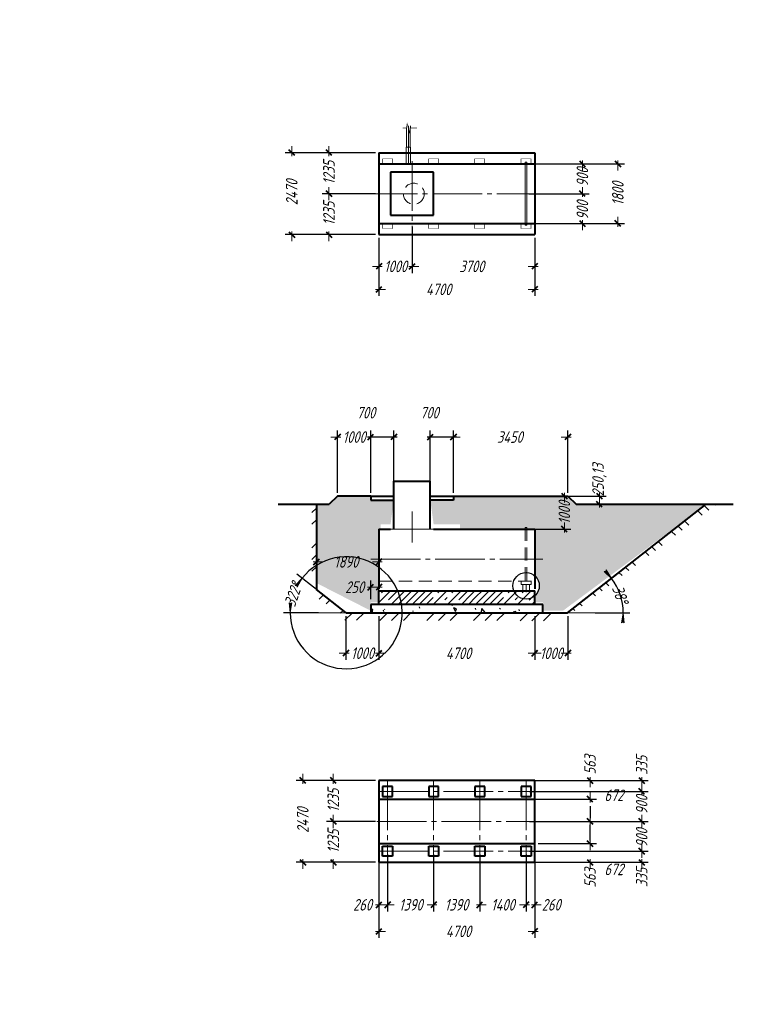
# Model space of a CAD drawing. Header units: millimetres. Extents: x 0 to 630, y 0 to 297.
# Tile 1 of 5: x 0 to 222, y 0 to 297. Entities that reach past the tile are written whole.
import ezdxf

# ---------------------------------------------------------------- set-up
doc = ezdxf.new("R2010")
doc.units = ezdxf.units.MM
for name, pattern in [('K5LT32771', [0]), ('K5LT32773', [0]), ('K5LT_AXLED', [19.5, 15, -1.5, 1.5, -1.5]), ('K5LT_BASIC', [0]), ('K5LT_DASHED', [6, 4, -2]), ('K5LT_THIN', [0])]:
    doc.linetypes.add(name, pattern=pattern)
doc.styles.add('KDIMTEXTSTYLE', font='GOST_AU.SHX', dxfattribs={"width": 0.96, "oblique": 15, "height": 5})
doc.dimstyles.new('KDIMSTYLE (0.01)', dxfattribs={"dimtxt": 5, "dimasz": 1, "dimexe": 2, "dimexo": 0, "dimgap": 1, "dimtad": 1, "dimlfac": 100, "dimtxsty": 'KDIMTEXTSTYLE', "dimsah": 1, "dimcen": 0, "dimdle": 1, "dimadec": 0, "dimazin": 0, "dimtfac": 0.667, "dimtmove": 0, "dimatfit": 3, "dimfxl": 0, "dimtvp": 1, "dimtolj": 1, "dimtzin": 0, "dimarcsym": 0})

# ---------------------------------------------------------------- blocks, each defined once
blk = doc.blocks.new('U3')
at = {"color": 7, "linetype": 'K5LT32771', "lineweight": 18}
for p, q in [((89.67, 125.03), (89.57, 124.92)), ((91.66, 123.48), (90.42, 122.24)), ((92.54, 120.83), (93.64, 121.93)), ((96.78, 118), (97.61, 118.83))]:
    blk.add_line(p, q, dxfattribs=at)
blk = doc.blocks.new('KDIMARROW_03')
at = {"color": 0, "linetype": 'K5LT_THIN', "lineweight": 18}
for q in [(-1, 0), (2, 0)]:
    blk.add_line((0, 0), q, dxfattribs=at)
at = {"color": 0, "linetype": 'K5LT_BASIC', "lineweight": 40}
blk.add_line((-0.88, -0.88), (0.88, 0.88), dxfattribs=at)
blk = doc.blocks.new('U31')
at = {"color": 7, "linetype": 'K5LT32771', "lineweight": 18}
for p, q in [((100.42, 118.1), (98.17, 115.84)), ((101.69, 115.84), (103.96, 118.1)), ((111.03, 118.1), (108.75, 115.82)), ((112.27, 115.81), (114.57, 118.1)), ((118.1, 118.1), (115.8, 115.8)), ((122.86, 115.78), (125.17, 118.1)), ((128.71, 118.1), (126.38, 115.78)), ((129.91, 115.77), (132.24, 118.1)), ((139.31, 118.1), (136.96, 115.75)), ((140.49, 115.74), (142.85, 118.1)), ((146.39, 118.1), (144.02, 115.73)), ((151.07, 115.72), (153.46, 118.1)), ((156.99, 118.1), (154.6, 115.71)), ((158.12, 115.7), (160.53, 118.1))]:
    blk.add_line(p, q, dxfattribs=at)
blk = doc.blocks.new('U32')
at = {"color": 7, "linetype": 'K5LT32771', "lineweight": 18}
for p, q in [((204.7, 148.85), (206, 147.55)), ((206.69, 150.4), (208.01, 149.08)), ((209.79, 150.84), (210.03, 150.6)), ((201.97, 144.51), (200.74, 145.75)), ((197.94, 141.47), (196.77, 142.65)), ((199.96, 142.99), (198.75, 144.2)), ((190.81, 137.99), (191.9, 136.9)), ((192.8, 139.54), (193.91, 138.43)), ((188.83, 136.44), (189.89, 135.38)), ((183.84, 130.82), (182.87, 131.79)), ((185.86, 132.34), (184.86, 133.34)), ((181.83, 129.3), (180.89, 130.24)), ((174.93, 125.59), (175.79, 124.73)), ((176.92, 127.14), (177.8, 126.25)), ((172.95, 124.04), (173.77, 123.21)), ((167.58, 118.8), (166.99, 119.38)), ((169.75, 120.17), (168.98, 120.94))]:
    blk.add_line(p, q, dxfattribs=at)
blk = doc.blocks.new('U41')
at = {"color": 7, "linetype": 'K5LT32771', "lineweight": 18}
for p, q in [((89.57, 149.67), (88.22, 148.32)), ((89.57, 146.14), (88.22, 144.78)), ((88.21, 137.71), (89.57, 139.07)), ((88.21, 134.17), (89.57, 135.53)), ((88.21, 130.63), (89.57, 132))]:
    blk.add_line(p, q, dxfattribs=at)
blk = doc.blocks.new('KDIMARROW_01')
blk.add_hatch(color=0).paths.add_polyline_path([(0, 0), (-3, 0.39), (-2.7, 0), (-3, -0.39)])
at = {"color": 0, "linetype": 'K5LT_THIN', "lineweight": 18}
for p, q in [((-2.7, 0), (-3, 0.39)), ((-3, 0.39), (0, 0)), ((0, 0), (-3, -0.39)), ((-3, -0.39), (-2.7, 0)), ((0, 0), (-1, 0))]:
    blk.add_line(p, q, dxfattribs=at)
blk = doc.blocks.new('U42')
at = {"color": 5, "linetype": 'K5LT_BASIC', "lineweight": 40, "true_color": 0x0000ff}
for p, q in [((155.45, 67.53), (108.45, 67.53)), ((108.45, 67.53), (108.45, 42.83)), ((155.45, 42.83), (155.45, 67.53)), ((108.45, 42.83), (155.45, 42.83))]:
    blk.add_line(p, q, dxfattribs=at)
blk = doc.blocks.new('U43')
at = {"color": 5, "linetype": 'K5LT_BASIC', "lineweight": 40, "true_color": 0x0000ff}
for p, q in [((112.55, 65.68), (109.55, 65.68)), ((109.55, 65.68), (109.55, 62.68)), ((112.55, 62.68), (112.55, 65.68)), ((109.55, 62.68), (112.55, 62.68))]:
    blk.add_line(p, q, dxfattribs=at)
blk = doc.blocks.new('U44')
at = {"color": 5, "linetype": 'K5LT_BASIC', "lineweight": 40, "true_color": 0x0000ff}
for p, q in [((126.45, 65.68), (123.45, 65.68)), ((123.45, 65.68), (123.45, 62.68)), ((126.45, 62.68), (126.45, 65.68)), ((123.45, 62.68), (126.45, 62.68))]:
    blk.add_line(p, q, dxfattribs=at)
blk = doc.blocks.new('U45')
at = {"color": 5, "linetype": 'K5LT_BASIC', "lineweight": 40, "true_color": 0x0000ff}
for p, q in [((154.35, 65.68), (151.35, 65.68)), ((151.35, 65.68), (151.35, 62.68)), ((154.35, 62.68), (154.35, 65.68)), ((151.35, 62.68), (154.35, 62.68))]:
    blk.add_line(p, q, dxfattribs=at)
blk = doc.blocks.new('U46')
at = {"color": 5, "linetype": 'K5LT_BASIC', "lineweight": 40, "true_color": 0x0000ff}
for p, q in [((109.55, 47.68), (112.55, 47.68)), ((109.55, 44.68), (109.55, 47.68)), ((112.55, 47.68), (112.55, 44.68)), ((112.55, 44.68), (109.55, 44.68))]:
    blk.add_line(p, q, dxfattribs=at)
blk = doc.blocks.new('U47')
at = {"color": 5, "linetype": 'K5LT_BASIC', "lineweight": 40, "true_color": 0x0000ff}
for p, q in [((123.45, 47.68), (126.45, 47.68)), ((123.45, 44.68), (123.45, 47.68)), ((126.45, 47.68), (126.45, 44.68)), ((126.45, 44.68), (123.45, 44.68))]:
    blk.add_line(p, q, dxfattribs=at)
blk = doc.blocks.new('U48')
at = {"color": 5, "linetype": 'K5LT_BASIC', "lineweight": 40, "true_color": 0x0000ff}
for p, q in [((151.35, 47.68), (154.35, 47.68)), ((151.35, 44.68), (151.35, 47.68)), ((154.35, 47.68), (154.35, 44.68)), ((154.35, 44.68), (151.35, 44.68))]:
    blk.add_line(p, q, dxfattribs=at)
blk = doc.blocks.new('U49')
at = {"color": 5, "linetype": 'K5LT_BASIC', "lineweight": 40, "true_color": 0x0000ff}
for p, q in [((124.95, 251), (111.95, 251)), ((111.95, 251), (111.95, 238)), ((124.95, 238), (124.95, 251)), ((111.95, 238), (124.95, 238))]:
    blk.add_line(p, q, dxfattribs=at)
blk = doc.blocks.new('U51')
at = {"color": 5, "linetype": 'K5LT_BASIC', "lineweight": 40, "true_color": 0x0000ff}
for p, q in [((157.95, 120.6), (105.95, 120.6)), ((105.95, 120.6), (105.95, 118.1)), ((157.95, 118.1), (157.95, 120.6)), ((105.95, 118.1), (157.95, 118.1))]:
    blk.add_line(p, q, dxfattribs=at)
blk = doc.blocks.new('U53')
at = {"color": 5, "linetype": 'K5LT_BASIC', "lineweight": 40, "true_color": 0x0000ff}
for p, q in [((140.35, 65.68), (137.35, 65.68)), ((137.35, 65.68), (137.35, 62.68)), ((140.35, 62.68), (140.35, 65.68)), ((137.35, 62.68), (140.35, 62.68))]:
    blk.add_line(p, q, dxfattribs=at)
blk = doc.blocks.new('U54')
at = {"color": 5, "linetype": 'K5LT_BASIC', "lineweight": 40, "true_color": 0x0000ff}
for p, q in [((137.35, 47.68), (140.35, 47.68)), ((137.35, 44.68), (137.35, 47.68)), ((140.35, 47.68), (140.35, 44.68)), ((140.35, 44.68), (137.35, 44.68))]:
    blk.add_line(p, q, dxfattribs=at)

msp = doc.modelspace()

# ---------------------------------------------------------------- hatches: boundary and pattern name
h = msp.add_hatch()
h.set_pattern_fill('Песок', style=0, pattern_type=0)
h.set_pattern_definition([(40, (0.766, 0.6428), (-2.05692, 2.451342), [0.2, -3]), (130, (0.9193, 0.7713), (-2.451342, -2.05692), [0.2, -3]), (85, (0.766, 0.6428), (-2.056883, 2.451297), [0.2828, -4.2426]), (60, (0.9193, 0.7713), (-2.77128, 1.6), [0.2, -3]), (150, (1.0192, 0.9445), (-1.6, -2.77128), [0.2, -3]), (105, (0.9193, 0.7713), (-2.77123, 1.59997), [0.2828, -4.2426]), (80, (1.6853, 1.4141), (-2.60974, 0.460168), [0.15, -2.5]), (170, (1.7114, 1.5618), (-0.460168, -2.60974), [0.15, -2.5]), (125, (1.6853, 1.4141), (-2.609695, 0.46016), [0.2121, -3.5355]), (100, (-1.8796, -1.5771), (-1.575692, -0.277837), [0.1, -1.5]), (190, (-1.897, -1.4787), (0.277837, -1.575692), [0.1, -1.5]), (145, (-1.8796, -1.5771), (-1.575733, -0.2778443), [0.1414, -2.1213]), (70, (0.1233, 1.4088), (-1.503508, 0.547232), [0.1, -1.5]), (160, (0.1575, 1.5028), (-0.547232, -1.503508), [0.1, -1.5]), (115, (0.1233, 1.4088), (-1.503547, 0.5472463), [0.1414, -2.1213]), (85, (0, 0), (-0.9351857, 0.784492), [0.03, -1]), (65, (0, 0), (-0.2418448, 0.664463), [0.03, -1]), (105, (0, 0), (-0.6193075, 0.76580564), [0.05, -1.2]), (110, (0, 0), (-0.7945929, 0.136463), [0.05, -0.7])])
h.paths.add_polyline_path([(108.44613, 125.32047), (108.44613, 143.32047), (108.94613, 143.32047), (108.94613, 144.82047), (111.94613, 144.82047), (112.94613, 152.05859), (105.94613, 152.05859), (105.94613, 153.32047), (95.94613, 153.32047), (93.44613, 150.82047), (89.56941, 150.82043), (89.56941, 127.07358), (105.94613, 118.72829), (105.94613, 121.22829), (108.44613, 121.22829)])
h.paths.add_polyline_path([(164.00275, 118.72829), (207.22915, 150.82047), (167.94613, 150.81921), (165.44613, 153.32047), (130.94613, 153.32047), (130.94613, 152.05859), (123.94613, 152.05859), (124.94613, 144.82047), (132.94613, 144.82047), (132.94613, 143.32047), (155.44613, 143.32047), (155.44613, 129.2765), (155.63306, 129.10609), (155.80885, 128.9242), (155.97279, 128.73157), (156.12422, 128.52895), (156.26255, 128.31718), (156.38721, 128.09708), (156.49771, 127.86954), (156.59361, 127.63547), (156.67453, 127.39581), (156.74013, 127.15152), (156.79016, 126.90356), (156.82442, 126.65295), (156.84277, 126.40066), (156.84613, 126.23677), (156.83813, 125.98394), (156.81417, 125.73213), (156.77434, 125.48233), (156.7188, 125.23555), (156.64777, 124.99278), (156.56155, 124.75498), (156.46046, 124.52311), (156.34492, 124.29809), (156.21539, 124.08082), (156.07238, 123.87217), (155.91647, 123.67298), (155.74829, 123.48404), (155.5685, 123.30611), (155.44613, 123.19703), (155.44613, 121.22829), (157.94613, 121.22829), (157.94613, 118.72829)])
h = msp.add_hatch()
h.set_pattern_fill('Железобетон', style=0, pattern_type=0)
h.set_pattern_definition([(45, (0, 0), (-2.12132, 2.12132), []), (45, (-1.0607, 1.0607), (-2.12132, 2.12132), [10, -2, 1, -2])])
h.paths.add_polyline_path([(132.95249, 124.69368), (108.44613, 124.69368), (108.44613, 120.6015), (155.44613, 120.6015), (155.44613, 122.57024), (154.74094, 122.39456), (154.03205, 122.23446), (153.31981, 122.09), (152.60456, 121.96125), (151.88665, 121.84828), (151.16642, 121.75114), (150.44424, 121.66988), (149.72044, 121.60454), (148.99537, 121.55515), (148.2694, 121.52173), (147.54286, 121.5043), (146.81612, 121.50287), (146.08952, 121.51743), (145.36342, 121.54799), (144.63817, 121.59453), (143.91411, 121.65702), (143.19161, 121.73544), (142.47101, 121.82974), (141.75266, 121.93988), (141.03691, 122.06581), (140.32411, 122.20746), (139.61459, 122.36477), (138.90871, 122.53767), (138.20681, 122.72606), (137.50923, 122.92985), (136.8163, 123.14896), (136.12836, 123.38326), (135.44575, 123.63265), (134.76879, 123.89701), (134.09782, 124.17621), (133.43315, 124.47011)])
h.paths.add_polyline_path([(155.44613, 124.69368), (132.95249, 124.69368), (133.61235, 124.38914), (134.27876, 124.09921), (134.95138, 123.82401), (135.6299, 123.56369), (136.31399, 123.31837), (137.00331, 123.08817), (137.69753, 122.87319), (138.39632, 122.67356), (139.09933, 122.48935), (139.80623, 122.32067), (140.51667, 122.16758), (141.2303, 122.03018), (141.94679, 121.90852), (142.66578, 121.80266), (143.38693, 121.71265), (144.10989, 121.63854), (144.8343, 121.58036), (145.55982, 121.53815), (146.28609, 121.51191), (147.01276, 121.50167), (147.73948, 121.50744), (148.4659, 121.52919), (149.19166, 121.56694), (149.91642, 121.62065), (150.63982, 121.6903), (151.36151, 121.77586), (152.08114, 121.87729), (152.79837, 121.99453), (153.51284, 122.12754), (154.2242, 122.27624), (154.93213, 122.44057), (155.44613, 122.57024)])
h = msp.add_hatch()
h.set_pattern_fill('Песок', style=0, pattern_type=0)
h.set_pattern_definition([(40, (6.894, 5.785), (-18.5123, 22.062), [1.8, -27]), (130, (8.273, 6.942), (-22.062, -18.5123), [1.8, -27]), (85, (6.894, 5.785), (-18.512, 22.0617), [2.5452, -38.1834]), (60, (8.273, 6.942), (-24.9415, 14.4), [1.8, -27]), (150, (9.173, 8.5), (-14.4, -24.9415), [1.8, -27]), (105, (8.273, 6.942), (-24.941, 14.3997), [2.5452, -38.1834]), (80, (15.168, 12.727), (-23.4877, 4.1415), [1.35, -22.5]), (170, (15.402, 14.057), (-4.1415, -23.4877), [1.35, -22.5]), (125, (15.168, 12.727), (-23.4873, 4.1414), [1.909, -31.8195]), (100, (-16.916, -14.194), (-14.1812, -2.5005), [0.9, -13.5]), (190, (-17.072, -13.308), (2.5005, -14.1812), [0.9, -13.5]), (145, (-16.916, -14.194), (-14.1816, -2.5006), [1.2726, -19.0917]), (70, (1.11, 12.68), (-13.5316, 4.9251), [0.9, -13.5]), (160, (1.417, 13.525), (-4.9251, -13.5316), [0.9, -13.5]), (115, (1.109, 12.679), (-13.5319, 4.9252), [1.2726, -19.0917]), (85, (0, 0), (-8.41667, 7.06043), [0.27, -9]), (65, (0, 0), (-2.1766, 5.98017), [0.27, -9]), (105, (0, 0), (-5.57377, 6.89225), [0.45, -10.8]), (110, (0, 0), (-7.15134, 1.22817), [0.45, -6.3])])
h.paths.add_polyline_path([(155.44613, 120.6015), (105.94613, 120.6015), (105.94613, 118.1015), (108.44613, 118.1015), (155.44613, 118.1015), (157.94613, 118.1015), (157.94613, 120.6015)])

# ---------------------------------------------------------------- linework, layer by layer
at = {"color": 7, "linetype": 'K5LT_THIN', "lineweight": 18}
for p, q in [((116.74613, 258.51848), (116.74613, 264.36026)), ((117.84613, 258.51848), (117.84613, 264.36026)), ((116.61833, 253.51848), (116.61833, 258.51848)), ((116.61833, 258.51848), (117.97393, 258.51848)), ((117.97393, 253.51848), (117.97393, 258.51848)), ((152.59613, 254.02916), (152.59613, 235.0078)), ((152.59613, 254.02916), (153.09613, 254.02916)), ((153.09613, 254.02916), (153.09613, 235.0078)), ((152.59613, 235.0078), (153.09613, 235.0078)), ((111.94613, 143.32047), (124.94613, 143.32047)), ((98.54149, 118.1015), (90.16149, 118.1015)), ((165.35077, 118.1015), (173.73077, 118.1015))]:
    msp.add_line(p, q, dxfattribs=at)
at = {"color": 30, "linetype": 'K5LT_AXLED', "lineweight": 18, "true_color": 0xff8000}
for p, q in [((117.33893, 253.51848), (117.33893, 264.94848)), ((117.97393, 264.36026), (117.97393, 264.94848)), ((118.44613, 254.33537), (118.44613, 234.65848)), ((105.05637, 244.51848), (158.70785, 244.51848)), ((118.44613, 139.25851), (118.44613, 148.68851)), ((105.94613, 134.32047), (157.94613, 134.32047)), ((111.04613, 67.52661), (111.04613, 42.82661)), ((124.94613, 67.52661), (124.94613, 42.82661)), ((138.84613, 67.52661), (138.84613, 42.82661)), ((152.84613, 67.52661), (152.84613, 42.82661)), ((108.44613, 64.17661), (155.44613, 64.17661)), ((107.83727, 55.17661), (156.14752, 55.17661)), ((108.44613, 46.17661), (155.44613, 46.17661))]:
    msp.add_line(p, q, dxfattribs=at)
at = {"color": 5, "linetype": 'K5LT_BASIC', "lineweight": 40, "true_color": 0x0000ff}
for p, q in [((108.44613, 256.87848), (155.44613, 256.87848)), ((108.44613, 256.87848), (108.44613, 235.51848)), ((155.44613, 256.87848), (155.44613, 232.15848)), ((108.44613, 253.51848), (155.44613, 253.51848)), ((108.44613, 235.51848), (155.44613, 235.51848)), ((108.44613, 235.51848), (108.44613, 232.15848)), ((108.44613, 232.15848), (155.44613, 232.15848)), ((112.94613, 143.32047), (112.94613, 157.80859)), ((112.94613, 157.80859), (123.94613, 157.80859)), ((123.94613, 143.32046), (123.94613, 157.80859)), ((95.94613, 153.32047), (93.44613, 150.82047)), ((105.94613, 153.32047), (95.94613, 153.32047)), ((105.94613, 153.32047), (105.94613, 152.05859)), ((105.94613, 153.32047), (112.94613, 153.30859)), ((105.94613, 152.05859), (112.94613, 152.05859)), ((123.94613, 153.32047), (165.44613, 153.32047)), ((130.94613, 152.05859), (123.94613, 152.05859)), ((130.94613, 153.32047), (130.94613, 152.05859)), ((165.44613, 153.32047), (167.94613, 150.81921)), ((78.00168, 150.82047), (93.44613, 150.82047)), ((89.56941, 150.82043), (89.56941, 125.11126)), ((165.35077, 118.1015), (207.22915, 150.82047)), ((167.94613, 150.81921), (215.38789, 150.82047)), ((108.44613, 143.32047), (111.94613, 143.32047)), ((108.44613, 143.32047), (108.44613, 125.32047)), ((124.94613, 143.32047), (155.44613, 143.32047)), ((155.44613, 143.32047), (155.44613, 125.32047)), ((98.54149, 118.1015), (89.56941, 125.11126)), ((108.44613, 124.69368), (155.44613, 124.69368)), ((108.44613, 120.6015), (108.44613, 124.69368)), ((155.44613, 120.6015), (155.44613, 124.69368)), ((98.54238, 118.1015), (165.35077, 118.1015)), ((108.44613, 118.1015), (155.44613, 118.1015)), ((108.44613, 61.89661), (155.44613, 61.89661)), ((108.44613, 48.45661), (155.44613, 48.45661))]:
    msp.add_line(p, q, dxfattribs=at)
at = {"color": 7, "linetype": 'K5LT_DASHED', "lineweight": 18}
for p, q in [((152.59613, 143.84047), (152.59613, 127.60296)), ((152.59613, 143.84047), (153.09613, 143.84047)), ((153.09613, 143.84047), (153.09613, 127.60296)), ((108.44613, 127.60296), (155.44613, 127.60296)), ((151.34613, 127.60296), (151.34613, 126.60296)), ((151.34613, 126.60296), (154.34613, 126.60296)), ((151.84613, 126.60296), (151.84613, 124.30296)), ((152.84613, 126.60296), (152.84613, 124.30296)), ((153.84613, 126.60296), (153.84613, 124.30296)), ((154.34613, 126.60296), (154.34613, 127.60296))]:
    msp.add_line(p, q, dxfattribs=at)
at = {"color": 7, "linetype": 'K5LT_THIN', "const_width": 0.18}
for points in [[(119.90858, 264.36026), (117.84613, 264.36026), (117.61284, 262.93452), (116.94909, 265.60635), (116.74613, 264.36026), (115.62463, 264.36026)], [(112.54613, 253.52916), (112.54613, 255.02916), (109.54613, 255.02916), (109.54613, 253.52916)], [(126.44613, 253.52916), (126.44613, 255.02916), (123.44613, 255.02916), (123.44613, 253.52916)], [(140.34613, 253.52916), (140.34613, 255.02916), (137.34613, 255.02916), (137.34613, 253.52916)], [(154.34613, 253.52916), (154.34613, 255.02916), (151.34613, 255.02916), (151.34613, 253.52916)], [(112.54613, 235.5078), (112.54613, 234.0078), (109.54613, 234.0078), (109.54613, 235.5078)], [(126.44613, 235.5078), (126.44613, 234.0078), (123.44613, 234.0078), (123.44613, 235.5078)], [(140.34613, 235.5078), (140.34613, 234.0078), (137.34613, 234.0078), (137.34613, 235.5078)], [(154.34613, 235.5078), (154.34613, 234.0078), (151.34613, 234.0078), (151.34613, 235.5078)]]:
    msp.add_lwpolyline(points, dxfattribs=at)
at = {"color": 7, "linetype": 'K5LT_DASHED', "lineweight": 18}
msp.add_circle((118.94613, 244.51848), 3.16228, dxfattribs=at)
at = {"color": 18, "linetype": 'K5LT32773', "lineweight": 25, "true_color": 0x280000}
msp.add_circle((152.84613, 126.23677), 4, dxfattribs=at)

# ---------------------------------------------------------------- block references
for name in ['U49', 'U41', 'U32', 'U3', 'U51', 'U31', 'U42', 'U43', 'U44', 'U53', 'U45', 'U46', 'U47', 'U54', 'U48']:
    msp.add_blockref(name, (0, 0))

# ---------------------------------------------------------------- dimensions: what is measured, and where the dimension line sits
at = {"color": 7}
for base, p1, p2, location, text in [((82.12158, 256.87848), (108.44613, 232.15848), (108.44613, 256.87848), (82.12158, 244.87848), '\\H3.5;\\W0.96;\\Q15;\\H3.5;\\W0.96;\\Q15;\\Q15;\\W0.97;{\\c255;2470}'), ((93.33776, 256.87848), (108.44613, 244.51848), (108.44613, 256.87848), (93.33776, 250.87848), '\\H3.5;\\W0.96;\\Q15;\\H3.5;\\W0.96;\\Q15;\\Q15;\\W0.97;{\\c255;1235}'), ((93.33776, 244.51848), (108.44613, 232.15848), (108.44613, 244.51848), (93.33776, 238.51848), '\\H3.5;\\W0.96;\\Q15;\\H3.5;\\W0.96;\\Q15;\\Q15;\\W0.97;{\\c255;1235}')]:
    msp.add_linear_dim(base=base, p1=p1, p2=p2, angle=90, location=location, text=text, dimstyle='KDIMSTYLE (0.01)', override={"dimexo": 1, "dimblk1": 'KDIMARROW_03', "dimblk2": 'KDIMARROW_03', "dimse1": 0, "dimse2": 0, "dimclrt": 7, "dimtolj": 1}, dxfattribs=at).render()
for base, p1, p2, location, override in [((169.84556, 244.51848), (152.64475, 253.51848), (152.64475, 244.51848), (169.84556, 249.51848), {"dimexo": 1, "dimpost": '\\H3.5;\\W0.96;\\Q15;<>', "dimblk1": 'KDIMARROW_03', "dimblk2": 'KDIMARROW_03', "dimse1": 0, "dimse2": 0, "dimclrt": 7, "dimtolj": 1}), ((180.54224, 235.51848), (155.44613, 253.51848), (155.44613, 235.51848), (180.54224, 244.51848), {"dimexo": 1, "dimpost": '\\H3.5;\\W0.96;\\Q15;<>', "dimblk1": 'KDIMARROW_03', "dimblk2": 'KDIMARROW_03', "dimse1": 0, "dimse2": 0, "dimclrt": 7, "dimtolj": 1}), ((169.84556, 244.51848), (152.90536, 235.51848), (152.90536, 244.51848), (169.84556, 239.51848), {"dimexo": 1, "dimpost": '\\H3.5;\\W0.96;\\Q15;<>', "dimblk1": 'KDIMARROW_03', "dimblk2": 'KDIMARROW_03', "dimse1": 0, "dimse2": 0, "dimclrt": 7, "dimtolj": 1}), ((174.98127, 153.32047), (167.94613, 150.81921), (165.44613, 153.32047), (174.98127, 158.15231), {"dimexo": 1, "dimpost": '\\H3.5;\\W0.96;\\Q15;<>', "dimblk1": 'KDIMARROW_03', "dimblk2": 'KDIMARROW_03', "dimse1": 0, "dimse2": 0, "dimclrt": 7, "dimtolj": 1}), ((164.39641, 143.32047), (154.94613, 153.32047), (151.20962, 143.32047), (164.39641, 148.32047), {"dimexo": 1, "dimpost": '\\H3.5;\\W0.96;\\Q15;<>', "dimblk1": 'KDIMARROW_03', "dimblk2": 'KDIMARROW_03', "dimse1": 0, "dimse2": 0, "dimclrt": 7, "dimtolj": 1}), ((172.14739, 61.89661), (152.84613, 67.52661), (152.50385, 61.89661), (172.14739, 72.2345), {"dimexo": 1, "dimpost": '\\H3.5;\\W0.96;\\Q15;<>', "dimblk1": 'KDIMARROW_03', "dimblk2": 'KDIMARROW_03', "dimse1": 0, "dimse2": 0, "dimclrt": 7, "dimtolj": 1}), ((187.74321, 64.17661), (152.84613, 67.52661), (152.84613, 64.17661), (187.74321, 72.09559), {"dimexo": 1, "dimpost": '\\H3.5;\\W0.96;\\Q15;<>', "dimblk1": 'KDIMARROW_03', "dimblk2": 'KDIMARROW_03', "dimse1": 0, "dimse2": 0, "dimclrt": 7, "dimtolj": 1}), ((172.14739, 61.89661), (155.44613, 55.17661), (155.44613, 61.89661), (179.34407, 63.04821), {"dimexo": 1, "dimtoh": 1, "dimpost": '\\H3.5;\\W0.96;\\Q15;<>', "dimblk1": 'KDIMARROW_03', "dimblk2": 'KDIMARROW_03', "dimse1": 0, "dimse2": 0, "dimclrt": 7, "dimtmove": 1, "dimtolj": 1}), ((85.46046, 67.52661), (108.44613, 42.82661), (108.44613, 67.52661), (85.46046, 55.52661), {"dimexo": 1, "dimpost": '\\H3.5;\\W0.96;\\Q15;<>', "dimblk1": 'KDIMARROW_03', "dimblk2": 'KDIMARROW_03', "dimse1": 0, "dimse2": 0, "dimclrt": 7, "dimtolj": 1}), ((94.65515, 67.52661), (108.44613, 55.17661), (108.44613, 67.52661), (94.65515, 61.52661), {"dimexo": 1, "dimpost": '\\H3.5;\\W0.96;\\Q15;<>', "dimblk1": 'KDIMARROW_03', "dimblk2": 'KDIMARROW_03', "dimse1": 0, "dimse2": 0, "dimclrt": 7, "dimtolj": 1}), ((187.74321, 64.17661), (152.84613, 55.17661), (152.84613, 64.17661), (187.74321, 60.17661), {"dimexo": 1, "dimpost": '\\H3.5;\\W0.96;\\Q15;<>', "dimblk1": 'KDIMARROW_03', "dimblk2": 'KDIMARROW_03', "dimse1": 0, "dimse2": 0, "dimclrt": 7, "dimtolj": 1}), ((94.65515, 55.17661), (108.44613, 42.82661), (108.44613, 55.17661), (94.65515, 49.17661), {"dimexo": 1, "dimpost": '\\H3.5;\\W0.96;\\Q15;<>', "dimblk1": 'KDIMARROW_03', "dimblk2": 'KDIMARROW_03', "dimse1": 0, "dimse2": 0, "dimclrt": 7, "dimtolj": 1}), ((187.74321, 55.17661), (152.84613, 46.17661), (152.84613, 55.17661), (187.74321, 50.17661), {"dimexo": 1, "dimpost": '\\H3.5;\\W0.96;\\Q15;<>', "dimblk1": 'KDIMARROW_03', "dimblk2": 'KDIMARROW_03', "dimse1": 0, "dimse2": 0, "dimclrt": 7, "dimtolj": 1}), ((172.14739, 55.17661), (155.44613, 48.45661), (155.44613, 55.17661), (179.34407, 40.70387), {"dimexo": 1, "dimtoh": 1, "dimpost": '\\H3.5;\\W0.96;\\Q15;<>', "dimblk1": 'KDIMARROW_03', "dimblk2": 'KDIMARROW_03', "dimse1": 0, "dimse2": 0, "dimclrt": 7, "dimtmove": 1, "dimtolj": 1}), ((187.74321, 46.17661), (152.84613, 42.82661), (152.84613, 46.17661), (187.74321, 38.25764), {"dimexo": 1, "dimpost": '\\H3.5;\\W0.96;\\Q15;<>', "dimblk1": 'KDIMARROW_03', "dimblk2": 'KDIMARROW_03', "dimse1": 0, "dimse2": 0, "dimclrt": 7, "dimtolj": 1}), ((172.14739, 48.45661), (155.44613, 42.82661), (155.44613, 48.45661), (172.14739, 38.11873), {"dimexo": 1, "dimpost": '\\H3.5;\\W0.96;\\Q15;<>', "dimblk1": 'KDIMARROW_03', "dimblk2": 'KDIMARROW_03', "dimse1": 0, "dimse2": 0, "dimclrt": 7, "dimtolj": 1})]:
    msp.add_linear_dim(base=base, p1=p1, p2=p2, angle=90, location=location, dimstyle='KDIMSTYLE (0.01)', override=override, dxfattribs=at).render()
for base, p1, p2, location, override in [((118.44613, 222.58638), (108.44613, 232.15848), (118.44613, 235.51848), (113.44613, 222.58638), {"dimexo": 1, "dimpost": '\\H3.5;\\W0.96;\\Q15;<>', "dimblk1": 'KDIMARROW_03', "dimblk2": 'KDIMARROW_03', "dimse1": 0, "dimse2": 0, "dimclrt": 7, "dimtolj": 1}), ((118.44613, 222.58638), (155.44613, 232.15848), (118.44613, 235.51848), (136.44613, 222.58638), {"dimexo": 1, "dimpost": '\\H3.5;\\W0.96;\\Q15;<>', "dimblk1": 'KDIMARROW_03', "dimblk2": 'KDIMARROW_03', "dimse1": 0, "dimse2": 0, "dimclrt": 7, "dimtolj": 1}), ((108.44613, 215.65831), (155.44613, 232.15848), (108.44613, 232.15848), (126.44613, 215.65831), {"dimexo": 1, "dimpost": '\\H3.5;\\W0.96;\\Q15;<>', "dimblk1": 'KDIMARROW_03', "dimblk2": 'KDIMARROW_03', "dimse1": 0, "dimse2": 0, "dimclrt": 7, "dimtolj": 1}), ((105.94613, 171.10306), (112.94613, 153.30859), (105.94613, 153.32047), (104.50016, 178.45689), {"dimexo": 1, "dimtoh": 1, "dimpost": '\\H3.5;\\W0.96;\\Q15;<>', "dimblk1": 'KDIMARROW_03', "dimblk2": 'KDIMARROW_03', "dimse1": 0, "dimse2": 0, "dimclrt": 7, "dimtmove": 1, "dimtolj": 1}), ((123.94613, 171.10306), (130.94613, 153.32047), (123.94613, 153.32047), (123.66201, 178.45689), {"dimexo": 1, "dimtoh": 1, "dimpost": '\\H3.5;\\W0.96;\\Q15;<>', "dimblk1": 'KDIMARROW_03', "dimblk2": 'KDIMARROW_03', "dimse1": 0, "dimse2": 0, "dimclrt": 7, "dimtmove": 1, "dimtolj": 1}), ((105.94613, 171.10306), (95.94613, 153.32047), (105.94613, 153.31705), (100.94613, 171.10306), {"dimexo": 1, "dimpost": '\\H3.5;\\W0.96;\\Q15;<>', "dimblk1": 'KDIMARROW_03', "dimblk2": 'KDIMARROW_03', "dimse1": 0, "dimse2": 0, "dimclrt": 7, "dimtolj": 1}), ((130.94613, 171.10306), (165.44613, 153.32047), (130.94613, 153.32047), (147.94613, 171.10306), {"dimexo": 1, "dimpost": '\\H3.5;\\W0.96;\\Q15;<>', "dimblk1": 'KDIMARROW_03', "dimblk2": 'KDIMARROW_03', "dimse1": 0, "dimse2": 0, "dimclrt": 7, "dimtolj": 1}), ((108.44613, 125.82548), (105.94613, 121.22829), (108.44613, 121.22829), (101.09934, 125.82548), {"dimexo": 1, "dimpost": '\\H3.5;\\W0.96;\\Q15;<>', "dimblk1": 'KDIMARROW_03', "dimblk2": 'KDIMARROW_03', "dimse1": 0, "dimse2": 0, "dimclrt": 7, "dimtolj": 1}), ((108.44613, 105.91155), (98.44613, 118.1015), (108.44613, 118.1015), (103.44613, 105.91155), {"dimexo": 1, "dimpost": '\\H3.5;\\W0.96;\\Q15;<>', "dimblk1": 'KDIMARROW_03', "dimblk2": 'KDIMARROW_03', "dimse1": 0, "dimse2": 0, "dimclrt": 7, "dimtolj": 1}), ((108.44613, 105.87889), (155.44613, 118.1015), (108.44613, 118.1015), (132.44613, 105.87889), {"dimexo": 1, "dimpost": '\\H3.5;\\W0.96;\\Q15;<>', "dimblk1": 'KDIMARROW_03', "dimblk2": 'KDIMARROW_03', "dimse1": 0, "dimse2": 0, "dimclrt": 7, "dimtolj": 1}), ((155.44613, 105.8945), (165.44613, 118.1015), (155.44613, 118.1015), (160.44613, 105.8945), {"dimexo": 1, "dimpost": '\\H3.5;\\W0.96;\\Q15;<>', "dimblk1": 'KDIMARROW_03', "dimblk2": 'KDIMARROW_03', "dimse1": 0, "dimse2": 0, "dimclrt": 7, "dimtolj": 1}), ((111.04613, 30.02042), (108.44613, 46.17661), (111.04613, 46.17661), (103.47538, 30.02042), {"dimexo": 1, "dimpost": '\\H3.5;\\W0.96;\\Q15;<>', "dimblk1": 'KDIMARROW_03', "dimblk2": 'KDIMARROW_03', "dimse1": 0, "dimse2": 0, "dimclrt": 7, "dimtolj": 1}), ((111.04613, 30.02042), (124.94613, 46.17661), (111.04613, 46.17661), (118.04613, 30.02042), {"dimexo": 1, "dimpost": '\\H3.5;\\W0.96;\\Q15;<>', "dimblk1": 'KDIMARROW_03', "dimblk2": 'KDIMARROW_03', "dimse1": 0, "dimse2": 0, "dimclrt": 7, "dimtolj": 1}), ((138.84613, 30.02042), (124.94613, 46.17661), (138.84613, 46.17661), (131.84613, 30.02042), {"dimexo": 1, "dimpost": '\\H3.5;\\W0.96;\\Q15;<>', "dimblk1": 'KDIMARROW_03', "dimblk2": 'KDIMARROW_03', "dimse1": 0, "dimse2": 0, "dimclrt": 7, "dimtolj": 1}), ((138.84613, 30.02042), (152.84613, 46.17661), (138.84613, 46.17661), (145.84613, 30.02042), {"dimexo": 1, "dimpost": '\\H3.5;\\W0.96;\\Q15;<>', "dimblk1": 'KDIMARROW_03', "dimblk2": 'KDIMARROW_03', "dimse1": 0, "dimse2": 0, "dimclrt": 7, "dimtolj": 1}), ((152.84613, 30.02042), (155.44613, 46.17661), (152.84613, 46.17661), (160.41688, 30.02042), {"dimexo": 1, "dimpost": '\\H3.5;\\W0.96;\\Q15;<>', "dimblk1": 'KDIMARROW_03', "dimblk2": 'KDIMARROW_03', "dimse1": 0, "dimse2": 0, "dimclrt": 7, "dimtolj": 1}), ((108.44613, 22.00335), (155.44613, 42.82661), (108.44613, 42.82661), (132.44613, 22.00335), {"dimexo": 1, "dimpost": '\\H3.5;\\W0.96;\\Q15;<>', "dimblk1": 'KDIMARROW_03', "dimblk2": 'KDIMARROW_03', "dimse1": 0, "dimse2": 0, "dimclrt": 7, "dimtolj": 1})]:
    msp.add_linear_dim(base=base, p1=p1, p2=p2, location=location, dimstyle='KDIMSTYLE (0.01)', override=override, dxfattribs=at).render()
msp.add_linear_dim(base=(89.56941, 133.45801), p1=(108.44613, 124.69368), p2=(89.56941, 133.16434), location=(98.56941, 133.45801), text='\\H3.5;\\W0.96;\\Q15;\\H3.5;\\W0.96;\\Q15;\\Q15;\\W0.97;1890', dimstyle='KDIMSTYLE (0.01)', override={"dimexo": 1, "dimblk1": 'KDIMARROW_03', "dimblk2": 'KDIMARROW_03', "dimse1": 0, "dimse2": 0, "dimclrt": 7, "dimtolj": 1}, dxfattribs=at).render()
for base, line1, line2, location in [((85.12059, 128.3726), ((98.54149, 118.1015), (89.56941, 125.11126)), ((98.54149, 118.1015), (90.16149, 118.1015)), (82.56205, 123.60366)), ((178.70906, 128.32468), ((165.35077, 118.1015), (165.35865, 118.10766)), ((165.35077, 118.1015), (173.73077, 118.1015)), (181.25566, 123.57799))]:
    msp.add_angular_dim_2l(base=base, line1=line1, line2=line2, location=location, dimstyle='KDIMSTYLE (0.01)', override={"dimpost": '\\H3.5;\\W0.96;\\Q15;<>', "dimblk1": 'KDIMARROW_01', "dimblk2": 'KDIMARROW_01', "dimclrt": 7, "dimtolj": 1}, dxfattribs=at).render()

doc.saveas('drawing.dxf')
